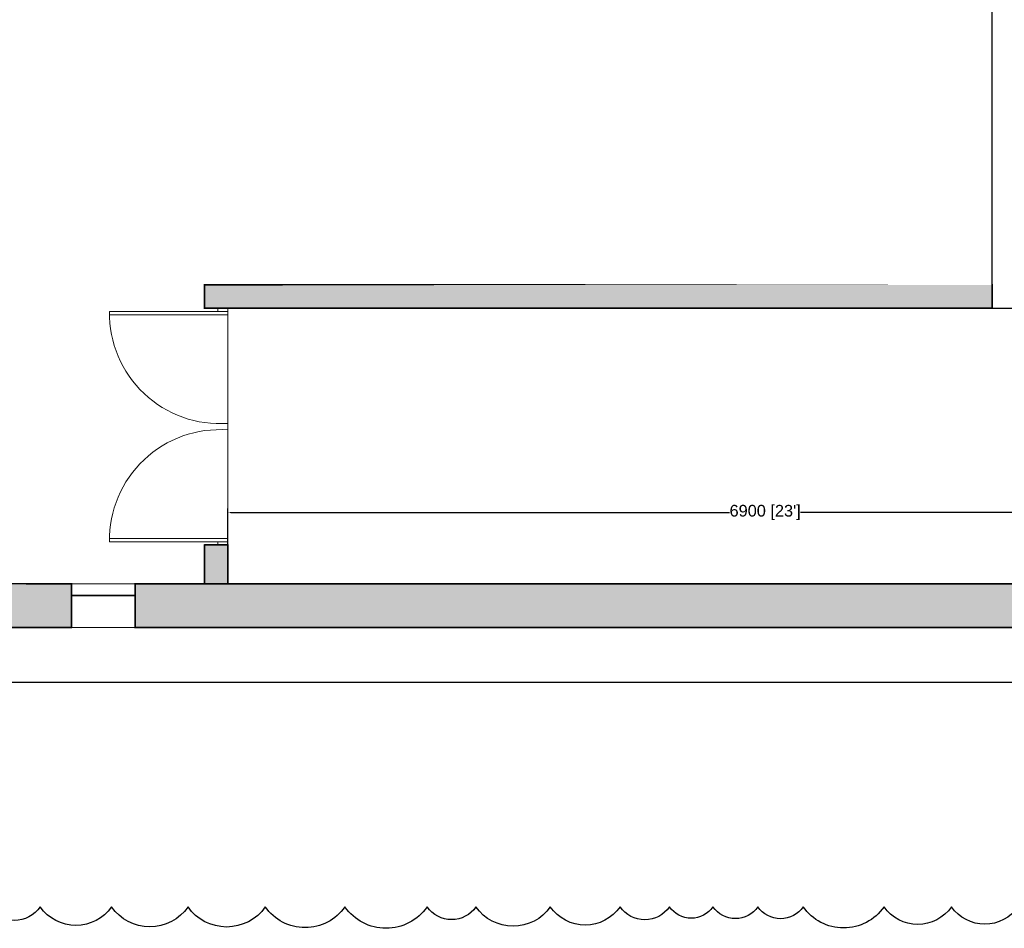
# Model space of a CAD drawing. Header units: millimetres. Extents: x 2985995 to 3127507, y -509231 to -458405.
# Tile 52 of 100: x 3045925 to 3052247, y -475369 to -469535. Entities that reach past the tile are written whole.
import ezdxf

# ---------------------------------------------------------------- set-up
doc = ezdxf.new("R2010")
doc.units = ezdxf.units.MM
doc.header["$LTSCALE"] = 1000
doc.header["$MEASUREMENT"] = 0
doc.header["$PDMODE"] = 3
doc.header["$PDSIZE"] = -1
doc.layers.get('0').update_dxf_attribs({"linetype": 'CONTINUOUS'})
doc.layers.get('Defpoints').update_dxf_attribs({"linetype": 'CONTINUOUS'})
for name, color, linetype, lineweight in [('A-Door', 14, 'CONTINUOUS', 15), ('A-Glazing', 151, 'CONTINUOUS', 5), ('A-Wall Elevation', 7, 'CONTINUOUS', 15), ('A-Wall Hatch', 252, 'CONTINUOUS', 5), ('WALL', 1, 'CONTINUOUS', 5)]:
    doc.layers.add(name, color=color, linetype=linetype, lineweight=lineweight)
for name, color, linetype in [('A-Wall Full', 201, 'CONTINUOUS'), ('ELECTRICAL', 7, 'CONTINUOUS'), ('Equipment', 5, 'CONTINUOUS')]:
    doc.layers.add(name, color=color, linetype=linetype)
doc.styles.get("Standard").update_dxf_attribs({"font": 'arial.ttf'})
doc.dimstyles.new('TFS-Dim', dxfattribs={"dimtxt": 75, "dimasz": 20, "dimexe": 25, "dimexo": 25, "dimgap": 5, "dimtad": 0, "dimdec": 0, "dimzin": 0, "dimdsep": 46, "dimtxsty": 'Standard', "dimcen": 0.09, "dimclrd": 8, "dimclre": 8, "dimadec": 0, "dimazin": 0, "dimtfac": 1, "dimtdec": 0, "dimtofl": 0, "dimtmove": 0, "dimatfit": 3, "dimldrblk": 'DOT', "dimfxl": 1, "dimtolj": 1, "dimtzin": 0, "dimlwd": -1, "dimlwe": -1, "dimarcsym": 0})

# ---------------------------------------------------------------- blocks, each defined once
blk = doc.blocks.new('DOOR-900')
for p, q in [((25, 0), (25, 899.9999999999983)), ((50.59999999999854, 0), (50.59999718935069, 899.5205261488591)), ((25, 76.80000000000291), (0, 76.80000000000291)), ((25, 0), (25, 76.80000000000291)), ((-1.4210854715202e-14, 0), (900.0000000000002, 8.991918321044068e-12))]:
    blk.add_line(p, q)
blk.add_arc((38.38698032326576, 61.25437030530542), 838.8524557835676, 355.8124419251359, 90.91440399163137)
blk = doc.blocks.new('*D765')
at = {"layer": 'Defpoints', "color": 0, "transparency": 16777216}
for p in [(3047261.256975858, -472699.3817057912), (3047261.256975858, -473101.326376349, 8.366090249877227e-09), (3054161.677687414, -473101.326376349, 8.366090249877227e-09)]:
    blk.add_point(p, dxfattribs=at)
at = {"layer": 'ELECTRICAL', "color": 8, "transparency": 16777216}
for p, q in [((3047261.256975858, -473076.326376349), (3047261.256975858, -472674.3817057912)), ((3047281.256975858, -472699.3817057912), (3050483.360237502, -472699.3817057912)), ((3054141.677687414, -472699.3817057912), (3050939.57442577, -472699.3817057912)), ((3054161.677687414, -473076.326376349), (3054161.677687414, -472674.3817057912))]:
    blk.add_line(p, q, dxfattribs=at)
for points in [[(3047281.256975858, -472696.0483724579), (3047281.256975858, -472702.7150391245), (3047261.256975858, -472699.3817057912)], [(3054141.677687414, -472696.0483724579), (3054141.677687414, -472702.7150391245), (3054161.677687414, -472699.3817057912)]]:
    blk.add_solid(points, dxfattribs=at)
at = {"layer": 'ELECTRICAL', "color": 0, "transparency": 16777216, "insert": (3050711.467331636, -472699.3817057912), "char_height": 75, "attachment_point": 5}
blk.add_mtext("\\A1;6900 [23']", dxfattribs=at)
blk = doc.blocks.new('_Dot')
at = {"color": 0, "linetype": 'ByBlock', "lineweight": -2}
blk.add_line((-0.5, 0), (-1, 0), dxfattribs=at)
at = {"color": 0, "linetype": 'ByBlock', "const_width": 0.5}
blk.add_lwpolyline([(-0.25, 0, 1), (0.25, 0, 1)], format="xyb", close=True, dxfattribs=at)

msp = doc.modelspace()

# ---------------------------------------------------------------- hatches: boundary and pattern name
at = {"layer": 'A-Wall Hatch'}
h = msp.add_hatch(color=256, dxfattribs=at)
h.dxf.hatch_style = 1
h.paths.add_polyline_path([(3047111.256975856, -471388.1220951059), (3047111.256975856, -471238.1220951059), (3052169.741293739, -471238.1220950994), (3052169.74129374, -471388.1220950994)])
h = msp.add_hatch(color=256, dxfattribs=at)
h.dxf.hatch_style = 1
h.paths.add_polyline_path([(3047261.256975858, -473158.1220948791), (3047261.256975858, -472908.1220948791), (3047111.256975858, -472908.1220948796), (3047111.256975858, -473158.1220948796), (3047769.74129374, -473158.1220948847), (3046666.597440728, -473158.1220948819), (3046666.597440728, -473438.1220948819), (3074009.74129374, -473438.1220948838), (3074009.74129374, -472678.1220948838), (3073729.74129374, -472678.1220948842), (3073729.74129374, -473158.1220948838), (3069849.74129374, -473158.1220948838), (3069849.74129374, -472678.1220948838), (3069699.74129374, -472678.1220948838), (3069699.74129374, -473158.1220948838), (3061509.74129374, -473158.1220948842), (3061509.74129374, -472678.1220948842), (3061359.74129374, -472678.1220948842), (3061359.74129374, -473158.1220948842)])
h = msp.add_hatch(color=256, dxfattribs=at)
h.dxf.hatch_style = 1
h.paths.add_polyline_path([(3041107.454030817, -473135.1827040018), (3041107.454030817, -473435.7782375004), (3046256.597440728, -473438.1255428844), (3046256.597440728, -473158.1255428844)])

# ---------------------------------------------------------------- linework, layer by layer
at = {"layer": 'A-Glazing', "const_width": 10, "elevation": 8.366090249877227e-09}
msp.add_lwpolyline([(3046256.597440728, -473233.1220948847), (3046666.597440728, -473233.1220948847)], dxfattribs=at)
at = {"layer": 'A-Wall Elevation', "elevation": 8.366090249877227e-09}
for points in [[(3046256.597440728, -473158.1220948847), (3046666.597440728, -473158.1220948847)], [(3046255.951831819, -473438.1220946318), (3046665.951831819, -473438.1220946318)]]:
    msp.add_lwpolyline(points, dxfattribs=at)
at = {"layer": 'A-Wall Full'}
for p, q in [((3052169.74129374, -471388.1220948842, 8.366090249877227e-09), (3052169.741293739, -463708.1220948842, 8.366090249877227e-09)), ((3052169.74129374, -471388.1220948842, 8.366090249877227e-09), (3052319.741293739, -471388.1220948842, 8.366090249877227e-09)), ((3047111.256975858, -472908.1220948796, 8.366090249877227e-09), (3047111.256975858, -473158.1220948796, 8.366090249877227e-09)), ((3047261.256975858, -472908.1220948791, 8.366090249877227e-09), (3047111.256975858, -472908.1220948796, 8.366090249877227e-09)), ((3047261.256975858, -472908.1220948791, 8.366090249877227e-09), (3047261.256975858, -473158.1220948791, 8.366090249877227e-09)), ((3046256.597440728, -473158.1220948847, 8.366090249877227e-09), (3041106.855527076, -473134.8819670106, 8.366090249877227e-09)), ((3046256.597440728, -473158.1220948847, 8.366090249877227e-09), (3046256.597440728, -473438.1220948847, 8.366090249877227e-09)), ((3046666.597440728, -473158.1220948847, 8.366090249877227e-09), (3046666.597440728, -473438.1220948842, 8.366090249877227e-09)), ((3048236.597440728, -473158.1220948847, 8.366090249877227e-09), (3046666.597440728, -473158.1220948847, 8.366090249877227e-09)), ((3047111.256975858, -473158.1220948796, 8.366090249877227e-09), (3048236.597440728, -473158.1220948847, 8.366090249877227e-09)), ((3061359.74129374, -473158.1220948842, 8.366090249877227e-09), (3047261.256975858, -473158.1220948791, 8.366090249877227e-09)), ((3046256.597440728, -473438.1220948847, 8.366090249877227e-09), (3041107.454030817, -473435.4804707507, 8.366090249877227e-09)), ((3074009.74129374, -473438.1220948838, 8.366090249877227e-09), (3046666.597440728, -473438.1220948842, 8.366090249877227e-09))]:
    msp.add_line(p, q, dxfattribs=at)
at = {"layer": 'Equipment'}
msp.add_lwpolyline([(3020994.086282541, -462848.6463394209), (3076273.673074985, -462848.6463394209), (3076273.673074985, -473790.449000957), (3020994.086282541, -473790.449000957)], close=True, dxfattribs=at)
msp.add_lwpolyline([(3052336.021556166, -475231.8274787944, -0.52056705), (3051908.07067062, -475231.8274787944, -0.52056705), (3051474.71597433, -475231.8274787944, -0.52056705), (3050956.226844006, -475231.8274787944, -0.52056705), (3050664.469893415, -475231.8274787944, -0.52056705), (3050376.603035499, -475231.8274787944, -0.52056705), (3050097.395296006, -475231.8274787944, -0.52056705), (3049780.344604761, -475231.8274787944, -0.52056705), (3049331.803898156, -475231.8274787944, -0.52056705), (3048854.526963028, -475231.8274787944, -0.52056705), (3048540.959450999, -475231.8274787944, -0.52056705), (3048013.265938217, -475231.8274787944, -0.52056705), (3047501.791995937, -475231.8274787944, -0.52056705), (3047005.642414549, -475231.8274787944, -0.52056705), (3046514.912920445, -475231.8274787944, -0.52056705), (3046057.013204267, -475231.8274787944, -0.52056705), (3045722.277491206, -475231.8274787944, -0.52056705)], format="xyb", dxfattribs=at)
at = {"layer": 'WALL', "const_width": 10, "elevation": 8.366090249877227e-09}
for points in [[(3047111.256975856, -471388.1220951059), (3047111.256975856, -471238.1220951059), (3052169.741293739, -471238.1220950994), (3052169.74129374, -471388.1220950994), (3047111.256975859, -471388.1220950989)], [(3046666.597440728, -473158.1220948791), (3046666.597440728, -473438.1220948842), (3074009.74129374, -473438.1220948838), (3074009.74129374, -472678.1220948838), (3073742.24129374, -472663.2609837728), (3073742.241293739, -473158.1220948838), (3061509.74129374, -473158.1220948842), (3061509.74129374, -472678.1220948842), (3061359.74129374, -472678.1220948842), (3061359.74129374, -473158.1220948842), (3047261.256975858, -473158.1220948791), (3047261.256975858, -472908.1220948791), (3047111.256975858, -472908.1220948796), (3047111.256975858, -473158.1220948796), (3046666.597440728, -473158.1220948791)], [(3041106.855527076, -473134.8819670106), (3041106.855527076, -473435.4804707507), (3046256.597440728, -473438.1220948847), (3046257.986984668, -473158.1289908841), (3041107.454030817, -473134.8849372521)]]:
    msp.add_lwpolyline(points, dxfattribs=at)

# ---------------------------------------------------------------- block references
at = {"layer": 'A-Door'}
for p, xscale, yscale, zscale, rotation in [((3047261.256975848, -471388.1220951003, 8.366090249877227e-09), -0.844444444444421, 0.8444444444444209, 0.8444444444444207, 90.00000000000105), ((3047261.256975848, -472908.1220951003, 8.366090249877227e-09), 0.844444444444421, 0.844444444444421, 0.844444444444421, 90.0000000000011)]:
    msp.add_blockref('DOOR-900', p, dxfattribs=dict(at, xscale=xscale, yscale=yscale, zscale=zscale, rotation=rotation))

# ---------------------------------------------------------------- dimensions: what is measured, and where the dimension line sits
at = {"layer": 'ELECTRICAL'}
dim = msp.add_aligned_dim(p1=(3054161.677687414, -473101.326376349, 8.366090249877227e-09), p2=(3047261.256975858, -473101.326376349, 8.366090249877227e-09), distance=-401.94467055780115, dimstyle='TFS-Dim', dxfattribs=at)
dim.commit()
dim.dimension.update_dxf_attribs({"geometry": '*D765', "text_midpoint": (3050711.467331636, -472699.3817057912)})

doc.saveas('drawing.dxf')
